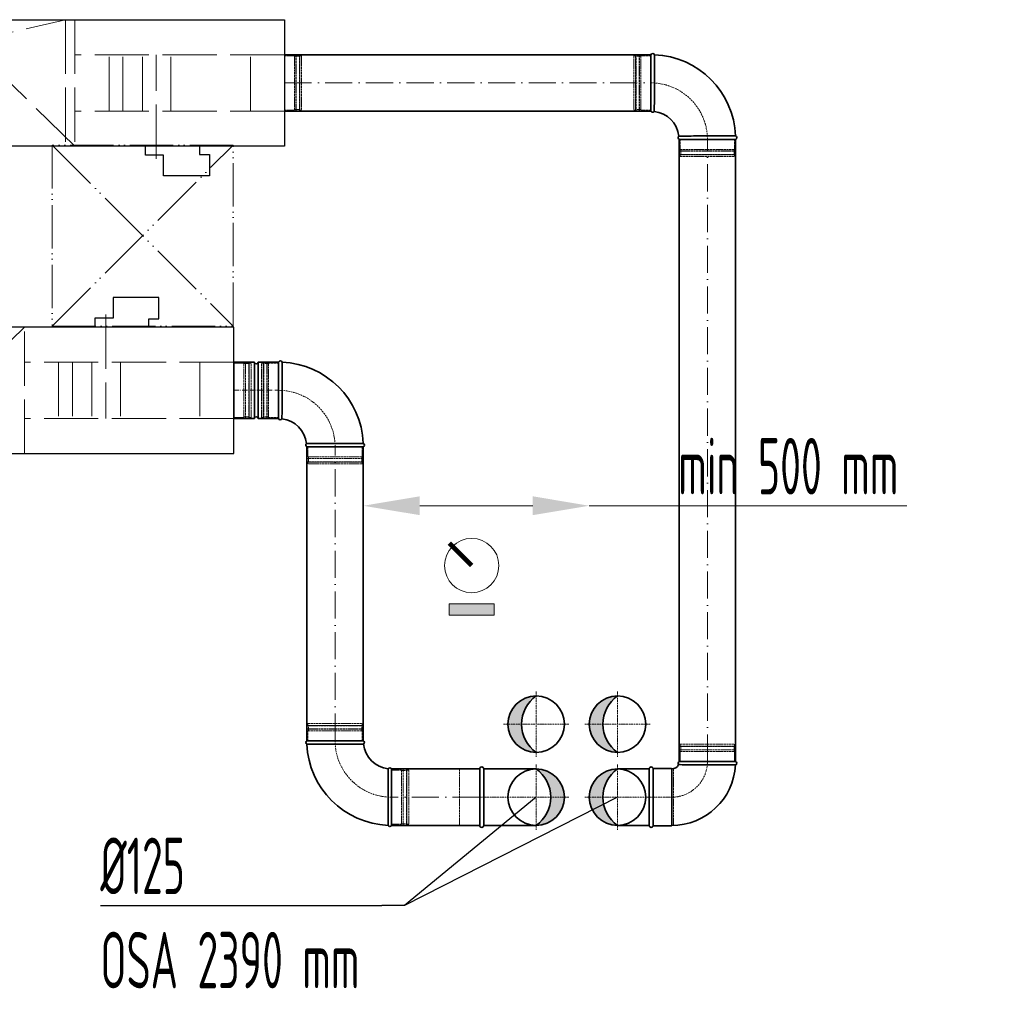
# Model space of a CAD drawing. Header units: millimetres. Extents: x -118717 to 8962, y 22910 to 145283.
# Tile 39 of 193: x -79248 to -77069, y 74323 to 76468. Entities that reach past the tile are written whole.
import ezdxf

# ---------------------------------------------------------------- set-up
doc = ezdxf.new("R2010")
doc.units = ezdxf.units.MM
for name, pattern in [('ACAD_ISO02W100', [15, 12, -3]), ('ACAD_ISO05W100', [33, 24, -3, 0, -3, 0, -3]), ('ACAD_ISO10W100', [18, 12, -3, 0, -3]), ('phl_thick', [0])]:
    doc.linetypes.add(name, pattern=pattern)
for name, color, linetype, lineweight in [('UT_KOTY - DIMENZE', 7, 'Continuous', 5), ('VZT_01 SUP (PŘÍVOD) - OBRYS', 5, 'Continuous', 35), ('VZT_02 SUP (PŘÍVOD) - OSA', 5, 'ACAD_ISO10W100', 5), ('VZT_05 ETA (ODVOD) - OBRYS', 6, 'Continuous', 35), ('VZT_06 ETA (ODVOD) - OSA', 6, 'ACAD_ISO10W100', 5), ('VZT_21 ZAŘÍZENÍ - OBRYS', 1, 'Continuous', 30), ('VZT_22 ZAŘÍZENÍ - DETAIL', 8, 'Continuous', 5), ('VZT_60_KOTY - DIMENZE', 7, 'Continuous', 5), ('VZT_KOTY - DIMENZE', 7, 'Continuous', 5), ('VZT_POPIS - OBECNE', 7, 'Continuous', 5), ('VZT_POŽADAVKY NA STAVBU - PODHLEDY', 4, 'ACAD_ISO05W100', 5)]:
    doc.layers.add(name, color=color, linetype=linetype, lineweight=lineweight)
doc.layers.add('VZT_03 SUP (PŘÍVOD) - NETISK', color=8, linetype='ACAD_ISO02W100', lineweight=5, plot=False)
doc.layers.add('VZT_07 ETA (ODVOD) - NETISK', color=8, linetype='ACAD_ISO02W100', lineweight=5, plot=False)
doc.styles.add('EVORA_125', font='isocp.shx', dxfattribs={"width": 0.6, "height": 125})
doc.styles.add('ISOCP 2.5', font='isocp.shx', dxfattribs={"width": 0.6, "height": 2.5})

msp = doc.modelspace()

# ---------------------------------------------------------------- hatches: boundary and pattern name
at = {"layer": 'VZT_01 SUP (PŘÍVOD) - OBRYS'}
h = msp.add_hatch(color=256, dxfattribs=at)
h.dxf.hatch_style = 1
h.paths.add_polyline_path([(-78105.4, 74846.6, -0.242708), (-78137.6, 74909.1), (-78167.9, 74909.1, 0.414214)])
h.paths.add_polyline_path([(-78167.9, 74909.1), (-78137.6, 74909.1, -0.242708), (-78105.4, 74971.6, 0.414214)])
h = msp.add_hatch(color=256, dxfattribs=at)
h.dxf.hatch_style = 1
h.paths.add_polyline_path([(-78105.4, 74685.1, 0.242708), (-78073.1, 74747.6), (-78042.9, 74747.6, -0.414214)])
h.paths.add_polyline_path([(-78042.9, 74747.6), (-78073.1, 74747.6, 0.242708), (-78105.4, 74810.1, -0.414214)])
at = {"layer": 'VZT_05 ETA (ODVOD) - OBRYS'}
h = msp.add_hatch(color=256, dxfattribs=at)
h.dxf.hatch_style = 1
h.paths.add_polyline_path([(-77925.4, 74846.6, -0.242708), (-77957.6, 74909.1), (-77987.9, 74909.1, 0.414214)])
h.paths.add_polyline_path([(-77987.9, 74909.1), (-77957.6, 74909.1, -0.242708), (-77925.4, 74971.6, 0.414214)])
h = msp.add_hatch(color=256, dxfattribs=at)
h.dxf.hatch_style = 1
h.paths.add_polyline_path([(-77925.4, 74685.1, -0.242708), (-77957.6, 74747.6), (-77987.9, 74747.6, 0.414214)])
h.paths.add_polyline_path([(-77987.9, 74747.6), (-77957.6, 74747.6, -0.242708), (-77925.4, 74810.1, 0.414214)])
at = {"layer": 'VZT_POPIS - OBECNE'}
h = msp.add_hatch(color=256, dxfattribs=at)
h.dxf.hatch_style = 1
h.paths.add_polyline_path([(-78298, 75150.1), (-78198, 75150.1), (-78198, 75175.1), (-78298, 75175.1)])

# ---------------------------------------------------------------- linework, layer by layer
at = {"layer": 'UT_KOTY - DIMENZE'}
for p, q in [((-78362.9, 75392.4), (-78112.9, 75392.4)), ((-77987.9, 75392.4), (-77284.7, 75392.4))]:
    msp.add_line(p, q, dxfattribs=at)
for points in [[(-78362.9, 75413.3), (-78362.9, 75371.6), (-78487.9, 75392.4)], [(-78112.9, 75413.3), (-78112.9, 75371.6), (-77987.9, 75392.4)]]:
    msp.add_solid(points, dxfattribs=at)
at = {"layer": 'VZT_01 SUP (PŘÍVOD) - OBRYS'}
for p, q in [((-78774.4, 75585.3), (-78774.4, 75710.3)), ((-78774.4, 75710.3), (-78728.9, 75710.3)), ((-78728.9, 75585.3), (-78728.9, 75710.3)), ((-78720.9, 75585.3), (-78720.9, 75710.3)), ((-78720.9, 75710.3), (-78675.4, 75710.3)), ((-78675.4, 75585.3), (-78675.4, 75710.3)), ((-78675.4, 75585.3), (-78675.4, 75710.3)), ((-78774.4, 75585.3), (-78728.9, 75585.3)), ((-78720.9, 75585.3), (-78675.4, 75585.3)), ((-78487.9, 75522.8), (-78612.9, 75522.8)), ((-78612.9, 74872.6), (-78487.9, 74872.6)), ((-78425.4, 74810.1), (-78425.4, 74685.1))]:
    msp.add_line(p, q, dxfattribs=at)
for points in [[(-78612.9, 75522.8), (-78612.9, 74872.6)], [(-78487.9, 75522.8), (-78487.9, 74872.6)], [(-78425.4, 74810.1), (-78230.4, 74810.1)], [(-78230.4, 74685.1), (-78230.4, 74810.1)], [(-78221.4, 74685.1), (-78221.4, 74810.1)], [(-78221.4, 74810.1), (-78105.4, 74810.1)], [(-78425.4, 74685.1), (-78230.4, 74685.1)], [(-78221.4, 74685.1), (-78105.4, 74685.1)]]:
    msp.add_lwpolyline(points, dxfattribs=at)
for centre in [(-78105.4, 74909.1), (-78105.4, 74747.6)]:
    msp.add_circle(centre, 62.5, dxfattribs=at)
for centre, radius, start, end in [((-78724.9, 75710.3), 4, 180, 0), ((-78671.5, 75708.6), 4.17, 21.1072, 156.5322), ((-78675.4, 75522.8), 187.5, 2.3607, 87.6393), ((-78724.9, 75585.3), 4, 0, 180), ((-78671.5, 75586.9), 4.17, 203.4678, 329.7019), ((-78675.4, 75522.8), 62.5, 6.8302, 83.1698), ((-78611.2, 75526.6), 4.17, 120.2981, 246.5322), ((-78489.5, 75526.6), 4.17, 293.4678, 68.8928), ((-78060.9, 74909.1), 76.7, 125.4307, 234.5693), ((-78611.2, 74868.8), 4.17, 113.4678, 248.8928), ((-78425.4, 74872.6), 187.5, 182.3607, 267.6393), ((-78489.5, 74868.8), 4.17, 300.2981, 66.5322), ((-78425.4, 74872.6), 62.5, 186.8302, 263.1698), ((-78429.2, 74808.5), 4.17, 23.4678, 149.7019), ((-78225.9, 74810.1), 4.5, 0, 180), ((-78149.8, 74747.6), 76.7, 305.4307, 54.5693), ((-78429.2, 74686.8), 4.17, 201.1072, 336.5322), ((-78225.9, 74685.1), 4.5, 180, 0)]:
    msp.add_arc(centre, radius, start, end, dxfattribs=at)
for points, knots in [([(-78667.9, 75584.8), (-78667.9, 75584.8), (-78667.9, 75586.4), (-78667.9, 75592.5), (-78667.8, 75597), (-78667.8, 75608.4), (-78667.8, 75615.2), (-78667.7, 75630.2), (-78667.7, 75638.3), (-78667.7, 75654.7), (-78667.7, 75662.8), (-78667.7, 75678), (-78667.6, 75684.9), (-78667.6, 75696.7), (-78667.6, 75701.4), (-78667.6, 75708), (-78667.6, 75709.8), (-78667.6, 75710.1), (-78667.6, 75710.1), (-78667.6, 75710.1)], [0, 0, 0, 0, 24.235852, 24.235852, 48.531845, 48.531845, 73.024415, 73.024415, 97.570898, 97.570898, 122.078339, 122.078339, 146.53579, 146.53579, 170.957495, 170.957495, 195.359468, 195.359468, 197.168246, 197.168246, 197.168246, 197.168246]), ([(-78613.3, 75530.2), (-78613.3, 75530.2), (-78613.2, 75530.2), (-78612.9, 75530.2), (-78612.6, 75530.2), (-78611.5, 75530.2), (-78610.8, 75530.2), (-78607.6, 75530.2), (-78604.5, 75530.3), (-78595.5, 75530.3), (-78589.4, 75530.3), (-78575.3, 75530.4), (-78567.4, 75530.4), (-78551.2, 75530.4), (-78543, 75530.4), (-78527.1, 75530.5), (-78519.7, 75530.5), (-78506.5, 75530.5), (-78500.9, 75530.5), (-78493.9, 75530.5), (-78491.8, 75530.5), (-78488.8, 75530.5), (-78488, 75530.5), (-78488, 75530.5)], [197.067977, 197.067977, 197.067977, 197.067977, 201.792196, 201.792196, 209.190204, 209.190204, 218.040239, 218.040239, 237.760854, 237.760854, 262.206108, 262.206108, 286.831239, 286.831239, 311.323072, 311.323072, 335.946087, 335.946087, 360.704397, 360.704397, 377.088273, 377.088273, 394.105327, 394.105327, 394.105327, 394.105327]), ([(-78487.4, 74865.2), (-78487.4, 74865.2), (-78487.5, 74865.2), (-78487.8, 74865.2), (-78488.1, 74865.2), (-78489.2, 74865.2), (-78489.9, 74865.2), (-78493.1, 74865.2), (-78496.2, 74865.1), (-78505.2, 74865.1), (-78511.3, 74865.1), (-78525.4, 74865), (-78533.3, 74865), (-78549.5, 74865), (-78557.7, 74865), (-78573.6, 74864.9), (-78581, 74864.9), (-78594.2, 74864.9), (-78599.8, 74864.9), (-78606.8, 74864.9), (-78608.9, 74864.9), (-78611.9, 74864.9), (-78612.7, 74864.9), (-78612.7, 74864.9)], [197.067977, 197.067977, 197.067977, 197.067977, 201.792196, 201.792196, 209.190204, 209.190204, 218.040239, 218.040239, 237.760854, 237.760854, 262.206108, 262.206108, 286.831239, 286.831239, 311.323072, 311.323072, 335.946087, 335.946087, 360.704397, 360.704397, 377.088273, 377.088273, 394.105327, 394.105327, 394.105327, 394.105327]), ([(-78432.8, 74810.6), (-78432.8, 74810.6), (-78432.8, 74809), (-78432.8, 74802.9), (-78432.9, 74798.4), (-78432.9, 74787), (-78432.9, 74780.2), (-78433, 74765.2), (-78433, 74757.1), (-78433, 74740.8), (-78433, 74732.6), (-78433, 74717.4), (-78433.1, 74710.5), (-78433.1, 74698.7), (-78433.1, 74694), (-78433.1, 74687.4), (-78433.1, 74685.6), (-78433.1, 74685.3), (-78433.1, 74685.3), (-78433.1, 74685.3)], [0, 0, 0, 0, 24.235852, 24.235852, 48.531845, 48.531845, 73.024415, 73.024415, 97.570898, 97.570898, 122.078339, 122.078339, 146.53579, 146.53579, 170.957495, 170.957495, 195.359468, 195.359468, 197.168246, 197.168246, 197.168246, 197.168246])]:
    msp.add_open_spline(points, degree=3, knots=knots, dxfattribs=at)
at = {"layer": 'VZT_02 SUP (PŘÍVOD) - OSA', "ltscale": 0.3}
for p, q in [((-78105.4, 74909.1), (-78105.4, 74981.6)), ((-78177.9, 74909.1), (-78105.4, 74909.1)), ((-78032.9, 74909.1), (-78105.4, 74909.1)), ((-78105.4, 74836.6), (-78105.4, 74909.1))]:
    msp.add_line(p, q, dxfattribs=at)
at = {"layer": 'VZT_02 SUP (PŘÍVOD) - OSA'}
msp.add_lwpolyline([(-78774.4, 75647.8), (-78675.4, 75647.8)], dxfattribs=at)
at = {"layer": 'VZT_02 SUP (PŘÍVOD) - OSA', "ltscale": 0.3}
for points in [[(-78675.4, 75647.8), (-78675.4, 75647.8, -0.414214), (-78550.4, 75522.8), (-78550.4, 75522.8)], [(-78425.4, 74747.6), (-78425.4, 74747.6, -0.414214), (-78550.4, 74872.6), (-78550.4, 74872.6)]]:
    msp.add_lwpolyline(points, format="xyb", dxfattribs=at)
at = {"layer": 'VZT_02 SUP (PŘÍVOD) - OSA', "ltscale": 5}
for points in [[(-78550.4, 74872.6), (-78550.4, 75522.8)], [(-78230.4, 74747.6), (-78425.4, 74747.6)]]:
    msp.add_lwpolyline(points, dxfattribs=at)
at = {"layer": 'VZT_02 SUP (PŘÍVOD) - OSA', "ltscale": 0.3}
for points in [[(-78105.4, 74747.6), (-78105.4, 74820.1)], [(-78105.4, 74747.6), (-78230.4, 74747.6)], [(-78032.9, 74747.6), (-78105.4, 74747.6)], [(-78105.4, 74675.1), (-78105.4, 74747.6)]]:
    msp.add_lwpolyline(points, dxfattribs=at)
at = {"layer": 'VZT_03 SUP (PŘÍVOD) - NETISK', "ltscale": 0.4}
for p, q in [((-78713.4, 75587.8), (-78713.4, 75707.8)), ((-78709.4, 75707.8), (-78713.4, 75707.8)), ((-78709.4, 75587.8), (-78709.4, 75707.8)), ((-78708.9, 75706.8), (-78709.4, 75706.8)), ((-78708.9, 75586.8), (-78708.9, 75708.8)), ((-78708.4, 75708.8), (-78708.9, 75708.8)), ((-78708.4, 75586.8), (-78708.4, 75708.8)), ((-78701.4, 75706.8), (-78708.4, 75706.8)), ((-78701.4, 75586.8), (-78701.4, 75708.8)), ((-78700.9, 75708.8), (-78701.4, 75708.8)), ((-78700.9, 75586.8), (-78700.9, 75708.8)), ((-78697.4, 75706.8), (-78700.9, 75706.8)), ((-78697.4, 75587.8), (-78697.4, 75707.8)), ((-78675.4, 75707.8), (-78697.4, 75707.8)), ((-78709.4, 75587.8), (-78713.4, 75587.8)), ((-78708.9, 75588.8), (-78709.4, 75588.8)), ((-78708.4, 75586.8), (-78708.9, 75586.8)), ((-78701.4, 75588.8), (-78708.4, 75588.8)), ((-78700.9, 75586.8), (-78701.4, 75586.8)), ((-78697.4, 75588.8), (-78700.9, 75588.8)), ((-78675.4, 75587.8), (-78697.4, 75587.8)), ((-78610.4, 75522.8), (-78610.4, 75500.8)), ((-78490.4, 75522.8), (-78490.4, 75500.8)), ((-78489.4, 75497.3), (-78611.4, 75497.3)), ((-78611.4, 75497.3), (-78611.4, 75496.8)), ((-78489.4, 75496.8), (-78611.4, 75496.8)), ((-78489.4, 75489.8), (-78611.4, 75489.8)), ((-78611.4, 75489.8), (-78611.4, 75489.3)), ((-78489.4, 75489.3), (-78611.4, 75489.3)), ((-78490.4, 75500.8), (-78610.4, 75500.8)), ((-78490.4, 75488.8), (-78610.4, 75488.8)), ((-78610.4, 75488.8), (-78610.4, 75484.8)), ((-78490.4, 75484.8), (-78610.4, 75484.8)), ((-78609.4, 75500.8), (-78609.4, 75497.3)), ((-78609.4, 75496.8), (-78609.4, 75489.8)), ((-78609.4, 75489.3), (-78609.4, 75488.8)), ((-78491.4, 75500.8), (-78491.4, 75497.3)), ((-78491.4, 75496.8), (-78491.4, 75489.8)), ((-78491.4, 75489.3), (-78491.4, 75488.8)), ((-78490.4, 75488.8), (-78490.4, 75484.8)), ((-78489.4, 75497.3), (-78489.4, 75496.8)), ((-78489.4, 75489.8), (-78489.4, 75489.3)), ((-78611.4, 74906.1), (-78489.4, 74906.1)), ((-78611.4, 74905.6), (-78611.4, 74906.1)), ((-78611.4, 74905.6), (-78489.4, 74905.6)), ((-78611.4, 74898.6), (-78489.4, 74898.6)), ((-78611.4, 74898.1), (-78611.4, 74898.6)), ((-78611.4, 74898.1), (-78489.4, 74898.1)), ((-78610.4, 74910.6), (-78490.4, 74910.6)), ((-78610.4, 74906.6), (-78610.4, 74910.6)), ((-78610.4, 74906.6), (-78490.4, 74906.6)), ((-78609.4, 74906.1), (-78609.4, 74906.6)), ((-78609.4, 74898.6), (-78609.4, 74905.6)), ((-78609.4, 74894.6), (-78609.4, 74898.1)), ((-78491.4, 74906.1), (-78491.4, 74906.6)), ((-78491.4, 74898.6), (-78491.4, 74905.6)), ((-78491.4, 74894.6), (-78491.4, 74898.1)), ((-78490.4, 74906.6), (-78490.4, 74910.6)), ((-78489.4, 74905.6), (-78489.4, 74906.1)), ((-78489.4, 74898.1), (-78489.4, 74898.6)), ((-78610.4, 74894.6), (-78490.4, 74894.6)), ((-78610.4, 74872.6), (-78610.4, 74894.6)), ((-78490.4, 74872.6), (-78490.4, 74894.6)), ((-78399.9, 74808.6), (-78399.9, 74686.6)), ((-78399.9, 74808.6), (-78399.4, 74808.6)), ((-78399.4, 74808.6), (-78399.4, 74686.6)), ((-78392.4, 74808.6), (-78392.4, 74686.6)), ((-78392.4, 74808.6), (-78391.9, 74808.6)), ((-78391.9, 74808.6), (-78391.9, 74686.6)), ((-78425.4, 74807.6), (-78403.4, 74807.6)), ((-78403.4, 74807.6), (-78403.4, 74687.6)), ((-78403.4, 74806.6), (-78399.9, 74806.6)), ((-78399.4, 74806.6), (-78392.4, 74806.6)), ((-78391.9, 74806.6), (-78391.4, 74806.6)), ((-78391.4, 74807.6), (-78391.4, 74687.6)), ((-78391.4, 74807.6), (-78387.4, 74807.6)), ((-78387.4, 74807.6), (-78387.4, 74687.6)), ((-78425.4, 74687.6), (-78403.4, 74687.6)), ((-78403.4, 74688.6), (-78399.9, 74688.6)), ((-78399.9, 74686.6), (-78399.4, 74686.6)), ((-78399.4, 74688.6), (-78392.4, 74688.6)), ((-78392.4, 74686.6), (-78391.9, 74686.6)), ((-78391.9, 74688.6), (-78391.4, 74688.6)), ((-78391.4, 74687.6), (-78387.4, 74687.6))]:
    msp.add_line(p, q, dxfattribs=at)
msp.add_lwpolyline([(-78230.4, 74685.1), (-78275.4, 74685.1), (-78275.4, 74810.1), (-78230.4, 74810.1)], dxfattribs=at)
at = {"layer": 'VZT_05 ETA (ODVOD) - OBRYS'}
for p, q in [((-77851.4, 76390.4), (-77851.4, 76265.4)), ((-77788.9, 76202.9), (-77663.9, 76202.9)), ((-77846.4, 74684.1), (-77846.4, 74811.1)), ((-77806.4, 74811.1), (-77846.4, 74811.1)), ((-77805.4, 74685.1), (-77805.4, 74810.1)), ((-77788.9, 74826.6), (-77663.9, 74826.6)), ((-77806.4, 74684.1), (-77846.4, 74684.1))]:
    msp.add_line(p, q, dxfattribs=at)
for points in [[(-77851.4, 76390.3), (-78662.4, 76390.3)], [(-77851.4, 76265.3), (-78662.4, 76265.3)], [(-77788.9, 76202.9), (-77788.9, 74826.6)], [(-77663.9, 76202.9), (-77663.9, 74826.6)], [(-77855.4, 74810.1), (-77925.4, 74810.1)], [(-77855.4, 74685.1), (-77855.4, 74810.1)], [(-77846.4, 74685.1), (-77846.4, 74810.1)], [(-77855.4, 74685.1), (-77925.4, 74685.1)]]:
    msp.add_lwpolyline(points, dxfattribs=at)
msp.add_circle((-77925.4, 74909.1), 62.5, dxfattribs=at)
for centre, radius, start, end in [((-77847.5, 76388.7), 4.17, 21.1072, 156.5322), ((-77851.4, 76202.9), 187.5, 2.3607, 87.6393), ((-77847.5, 76267), 4.17, 203.4678, 329.7019), ((-77851.4, 76202.9), 62.5, 6.8302, 83.1698), ((-77787.2, 76206.7), 4.17, 120.2981, 246.5322), ((-77665.5, 76206.7), 4.17, 293.4678, 68.8928), ((-77880.9, 74909.1), 76.7, 125.4307, 234.5693), ((-77925.4, 74747.6), 62.5, 90, 270), ((-77880.9, 74747.6), 76.7, 125.4307, 234.5693), ((-77925.4, 74747.6), 62.5, 270, 90), ((-77850.9, 74810.1), 4.5, 0, 180), ((-77806.4, 74810.1), 1, 0, 90), ((-77805.4, 74826.6), 16.5, 270, 336.1907), ((-77805.4, 74826.6), 141.5, 270, 356.8631), ((-77787.2, 74822.8), 4.17, 113.4678, 222.7229), ((-77665.5, 74822.8), 4.17, 290.3309, 66.5322), ((-77850.9, 74685.1), 4.5, 180, 0), ((-77806.4, 74685.1), 1, 270, 0)]:
    msp.add_arc(centre, radius, start, end, dxfattribs=at)
for points, knots in [([(-77843.9, 76264.9), (-77843.9, 76264.9), (-77843.9, 76265), (-77843.9, 76265.3), (-77843.9, 76265.6), (-77843.9, 76266.7), (-77843.9, 76267.5), (-77843.9, 76270.6), (-77843.9, 76273.8), (-77843.8, 76282.7), (-77843.8, 76288.8), (-77843.7, 76303), (-77843.7, 76310.8), (-77843.7, 76327), (-77843.7, 76335.2), (-77843.7, 76351.1), (-77843.7, 76358.6), (-77843.6, 76371.8), (-77843.6, 76377.3), (-77843.6, 76384.3), (-77843.6, 76386.5), (-77843.6, 76389.4), (-77843.6, 76390.2), (-77843.6, 76390.2)], [197.067977, 197.067977, 197.067977, 197.067977, 201.792196, 201.792196, 209.190204, 209.190204, 218.040239, 218.040239, 237.760854, 237.760854, 262.206108, 262.206108, 286.831239, 286.831239, 311.323072, 311.323072, 335.946087, 335.946087, 360.704397, 360.704397, 377.088273, 377.088273, 394.105327, 394.105327, 394.105327, 394.105327]), ([(-77789.3, 76210.3), (-77789.3, 76210.3), (-77787.7, 76210.3), (-77781.6, 76210.4), (-77777.1, 76210.4), (-77765.7, 76210.4), (-77758.9, 76210.5), (-77743.9, 76210.5), (-77735.8, 76210.5), (-77719.5, 76210.5), (-77711.4, 76210.6), (-77696.2, 76210.6), (-77689.2, 76210.6), (-77677.4, 76210.6), (-77672.7, 76210.6), (-77666.1, 76210.6), (-77664.3, 76210.6), (-77664, 76210.6), (-77664, 76210.6), (-77664, 76210.6)], [0, 0, 0, 0, 24.235852, 24.235852, 48.531845, 48.531845, 73.024415, 73.024415, 97.570898, 97.570898, 122.078339, 122.078339, 146.53579, 146.53579, 170.957495, 170.957495, 195.359468, 195.359468, 197.168246, 197.168246, 197.168246, 197.168246]), ([(-77790.3, 74820), (-77790.3, 74820), (-77789.8, 74819.9), (-77787.8, 74819.8), (-77785.6, 74819.7), (-77779.4, 74819.4), (-77775.4, 74819.3), (-77764.6, 74819.2), (-77757.4, 74819.1), (-77741.6, 74819), (-77733.3, 74819), (-77716.8, 74819), (-77708.7, 74818.9), (-77693.7, 74818.9), (-77687, 74818.9), (-77675.7, 74818.9), (-77671.3, 74818.9), (-77665.5, 74818.9), (-77664.1, 74818.9), (-77664.1, 74818.9)], [197.702813, 197.702813, 197.702813, 197.702813, 209.733369, 209.733369, 228.63381, 228.63381, 247.962689, 247.962689, 273.396832, 273.396832, 298.447199, 298.447199, 323.101867, 323.101867, 347.591906, 347.591906, 372.010558, 372.010558, 395.3015, 395.3015, 395.3015, 395.3015])]:
    msp.add_open_spline(points, degree=3, knots=knots, dxfattribs=at)
at = {"layer": 'VZT_06 ETA (ODVOD) - OSA', "ltscale": 0.3}
for p, q in [((-77925.4, 74909.1), (-77925.4, 74981.6)), ((-77997.9, 74909.1), (-77925.4, 74909.1)), ((-77852.9, 74909.1), (-77925.4, 74909.1)), ((-77925.4, 74836.6), (-77925.4, 74909.1))]:
    msp.add_line(p, q, dxfattribs=at)
at = {"layer": 'VZT_06 ETA (ODVOD) - OSA', "ltscale": 5}
for points in [[(-78662.4, 76327.8), (-77851.4, 76327.8)], [(-77726.4, 74826.6), (-77726.4, 76202.9)]]:
    msp.add_lwpolyline(points, dxfattribs=at)
at = {"layer": 'VZT_06 ETA (ODVOD) - OSA', "ltscale": 0.3}
for points in [[(-77726.4, 76202.9), (-77726.4, 76202.9, 0.414214), (-77851.4, 76327.9), (-77851.4, 76327.9)], [(-77846.4, 74747.6), (-77805.4, 74747.6, 0.414214), (-77726.4, 74826.6), (-77726.4, 74826.6)]]:
    msp.add_lwpolyline(points, format="xyb", dxfattribs=at)
for points in [[(-77925.4, 74747.6), (-77925.4, 74820.1)], [(-77997.9, 74747.6), (-77925.4, 74747.6)], [(-77925.4, 74747.6), (-77846.4, 74747.6)], [(-77925.4, 74675.1), (-77925.4, 74747.6)]]:
    msp.add_lwpolyline(points, dxfattribs=at)
at = {"layer": 'VZT_07 ETA (ODVOD) - NETISK', "ltscale": 0.4}
for p, q in [((-78662.4, 76387.8), (-78640.4, 76387.8)), ((-78640.4, 76387.8), (-78640.4, 76267.8)), ((-78640.4, 76386.8), (-78636.9, 76386.8)), ((-78636.9, 76388.8), (-78636.9, 76266.8)), ((-78636.9, 76388.8), (-78636.4, 76388.8)), ((-78636.4, 76388.8), (-78636.4, 76266.8)), ((-78636.4, 76386.8), (-78629.4, 76386.8)), ((-78629.4, 76388.8), (-78629.4, 76266.8)), ((-78629.4, 76388.8), (-78628.9, 76388.8)), ((-78628.9, 76388.8), (-78628.9, 76266.8)), ((-78628.9, 76386.8), (-78628.4, 76386.8)), ((-78628.4, 76387.8), (-78628.4, 76267.8)), ((-78628.4, 76387.8), (-78624.4, 76387.8)), ((-78624.4, 76387.8), (-78624.4, 76267.8)), ((-77889.4, 76387.9), (-77889.4, 76267.9)), ((-77885.4, 76387.9), (-77889.4, 76387.9)), ((-77885.4, 76387.9), (-77885.4, 76267.9)), ((-77884.9, 76386.9), (-77885.4, 76386.9)), ((-77884.9, 76388.9), (-77884.9, 76266.9)), ((-77884.4, 76388.9), (-77884.9, 76388.9)), ((-77884.4, 76388.9), (-77884.4, 76266.9)), ((-77877.4, 76386.9), (-77884.4, 76386.9)), ((-77877.4, 76388.9), (-77877.4, 76266.9)), ((-77876.9, 76388.9), (-77877.4, 76388.9)), ((-77876.9, 76388.9), (-77876.9, 76266.9)), ((-77873.4, 76386.9), (-77876.9, 76386.9)), ((-77873.4, 76387.9), (-77873.4, 76267.9)), ((-77851.4, 76387.9), (-77873.4, 76387.9)), ((-78640.4, 76268.8), (-78636.9, 76268.8)), ((-78636.4, 76268.8), (-78629.4, 76268.8)), ((-78628.9, 76268.8), (-78628.4, 76268.8)), ((-77884.9, 76268.9), (-77885.4, 76268.9)), ((-77877.4, 76268.9), (-77884.4, 76268.9)), ((-77873.4, 76268.9), (-77876.9, 76268.9)), ((-78662.4, 76267.8), (-78640.4, 76267.8)), ((-78636.9, 76266.8), (-78636.4, 76266.8)), ((-78629.4, 76266.8), (-78628.9, 76266.8)), ((-78628.4, 76267.8), (-78624.4, 76267.8)), ((-77885.4, 76267.9), (-77889.4, 76267.9)), ((-77884.4, 76266.9), (-77884.9, 76266.9)), ((-77876.9, 76266.9), (-77877.4, 76266.9)), ((-77851.4, 76267.9), (-77873.4, 76267.9)), ((-77786.4, 76202.9), (-77786.4, 76180.9)), ((-77666.4, 76202.9), (-77666.4, 76180.9)), ((-77786.4, 76180.9), (-77666.4, 76180.9)), ((-77785.4, 76180.9), (-77785.4, 76177.4)), ((-77667.4, 76180.9), (-77667.4, 76177.4)), ((-77787.4, 76177.4), (-77665.4, 76177.4)), ((-77787.4, 76177.4), (-77787.4, 76176.9)), ((-77787.4, 76176.9), (-77665.4, 76176.9)), ((-77787.4, 76169.9), (-77665.4, 76169.9)), ((-77787.4, 76169.9), (-77787.4, 76169.4)), ((-77787.4, 76169.4), (-77665.4, 76169.4)), ((-77786.4, 76168.9), (-77666.4, 76168.9)), ((-77786.4, 76168.9), (-77786.4, 76164.9)), ((-77786.4, 76164.9), (-77666.4, 76164.9)), ((-77785.4, 76176.9), (-77785.4, 76169.9)), ((-77785.4, 76169.4), (-77785.4, 76168.9)), ((-77667.4, 76176.9), (-77667.4, 76169.9)), ((-77667.4, 76169.4), (-77667.4, 76168.9)), ((-77666.4, 76168.9), (-77666.4, 76164.9)), ((-77665.4, 76177.4), (-77665.4, 76176.9)), ((-77665.4, 76169.9), (-77665.4, 76169.4)), ((-78774.4, 75707.8), (-78752.4, 75707.8)), ((-78752.4, 75587.8), (-78752.4, 75707.8)), ((-78752.4, 75706.8), (-78748.9, 75706.8)), ((-78748.9, 75586.8), (-78748.9, 75708.8)), ((-78748.9, 75708.8), (-78748.4, 75708.8)), ((-78748.4, 75586.8), (-78748.4, 75708.8)), ((-78748.4, 75706.8), (-78741.4, 75706.8)), ((-78741.4, 75586.8), (-78741.4, 75708.8)), ((-78741.4, 75708.8), (-78740.9, 75708.8)), ((-78740.9, 75586.8), (-78740.9, 75708.8)), ((-78740.9, 75706.8), (-78740.4, 75706.8)), ((-78740.4, 75587.8), (-78740.4, 75707.8)), ((-78740.4, 75707.8), (-78736.4, 75707.8)), ((-78736.4, 75587.8), (-78736.4, 75707.8)), ((-78774.4, 75587.8), (-78752.4, 75587.8)), ((-78752.4, 75588.8), (-78748.9, 75588.8)), ((-78748.9, 75586.8), (-78748.4, 75586.8)), ((-78748.4, 75588.8), (-78741.4, 75588.8)), ((-78741.4, 75586.8), (-78740.9, 75586.8)), ((-78740.9, 75588.8), (-78740.4, 75588.8)), ((-78740.4, 75587.8), (-78736.4, 75587.8)), ((-77787.4, 74860.1), (-77665.4, 74860.1)), ((-77787.4, 74859.6), (-77787.4, 74860.1)), ((-77787.4, 74859.6), (-77665.4, 74859.6)), ((-77787.4, 74852.6), (-77665.4, 74852.6)), ((-77787.4, 74852.1), (-77787.4, 74852.6)), ((-77787.4, 74852.1), (-77665.4, 74852.1)), ((-77786.4, 74864.6), (-77666.4, 74864.6)), ((-77786.4, 74860.6), (-77786.4, 74864.6)), ((-77786.4, 74860.6), (-77666.4, 74860.6)), ((-77785.4, 74860.1), (-77785.4, 74860.6)), ((-77785.4, 74852.6), (-77785.4, 74859.6)), ((-77785.4, 74848.6), (-77785.4, 74852.1)), ((-77667.4, 74860.1), (-77667.4, 74860.6)), ((-77667.4, 74852.6), (-77667.4, 74859.6)), ((-77667.4, 74848.6), (-77667.4, 74852.1)), ((-77666.4, 74860.6), (-77666.4, 74864.6)), ((-77665.4, 74859.6), (-77665.4, 74860.1)), ((-77665.4, 74852.1), (-77665.4, 74852.6)), ((-77786.4, 74848.6), (-77666.4, 74848.6)), ((-77786.4, 74826.6), (-77786.4, 74848.6)), ((-77666.4, 74826.6), (-77666.4, 74848.6))]:
    msp.add_line(p, q, dxfattribs=at)
msp.add_lwpolyline([(-77846.4, 74685.1), (-77801.4, 74685.1), (-77801.4, 74810.1), (-77846.4, 74810.1)], dxfattribs=at)
at = {"layer": 'VZT_21 ZAŘÍZENÍ - OBRYS'}
for points in [[(-80162.4, 76467.8), (-78662.4, 76467.8), (-78662.4, 76187.8), (-80162.4, 76187.8)], [(-80274.4, 75507.8), (-78774.4, 75507.8), (-78774.4, 75787.8), (-80274.4, 75787.8)]]:
    msp.add_lwpolyline(points, close=True, dxfattribs=at)
for points in [[(-78850.8, 76187.8), (-78850.8, 76169.2), (-78828.3, 76169.2), (-78828.3, 76122.6), (-78929.9, 76122.6), (-78929.9, 76168), (-78969.9, 76168), (-78969.9, 76187.8)], [(-78962.7, 75787.8), (-78962.7, 75806.3), (-78940.2, 75806.3), (-78940.2, 75853), (-79041.8, 75853), (-79041.8, 75807.6), (-79081.8, 75807.6), (-79081.8, 75787.8)]]:
    msp.add_lwpolyline(points, dxfattribs=at)
at = {"layer": 'VZT_22 ZAŘÍZENÍ - DETAIL', "linetype": 'ACAD_ISO02W100', "lineweight": 5, "ltscale": 10}
for points in [[(-80162.4, 76467.8), (-79965, 76280.6), (-79146.7, 76467.8)], [(-79146.7, 76467.8), (-79146.7, 76187.8)], [(-79126.2, 76467.8), (-79126.2, 76187.8)], [(-79126.2, 76187.8), (-79320.9, 76377.8), (-80138.5, 76187.8)], [(-78662.4, 76390.3), (-79126.2, 76390.3)], [(-79050.7, 76265.3), (-79050.7, 76390.3)], [(-79019.9, 76265.3), (-79019.9, 76390.3)], [(-78976.9, 76265.3), (-78976.9, 76390.3)], [(-78946, 76160.2), (-78946, 76390.3)], [(-78913.6, 76265.3), (-78913.6, 76390.3)], [(-78737.9, 76265.3), (-78737.9, 76390.3)], [(-78662.4, 76265.3), (-79126.2, 76265.3)], [(-79057.9, 75815.3), (-79057.9, 75585.3)], [(-79238.1, 75787.8), (-79432.8, 75597.7), (-80250.4, 75787.8)], [(-79238.1, 75507.8), (-79238.1, 75787.8)], [(-78774.4, 75710.3), (-79238.1, 75710.3)], [(-79162.6, 75710.3), (-79162.6, 75585.3)], [(-79131.8, 75710.3), (-79131.8, 75585.3)], [(-79088.8, 75710.3), (-79088.8, 75585.3)], [(-79025.5, 75710.3), (-79025.5, 75585.3)], [(-78849.8, 75710.3), (-78849.8, 75585.3)], [(-78774.4, 75585.3), (-79238.1, 75585.3)]]:
    msp.add_lwpolyline(points, dxfattribs=at)
at = {"layer": 'VZT_60_KOTY - DIMENZE', "linetype": 'ByBlock', "lineweight": -2}
msp.add_line((-78396.8, 74508.1), (-78446.8, 74508.1), dxfattribs=at)
for points in [[(-78105.4, 74747.6), (-78396.8, 74508.1)], [(-77925.4, 74747.6), (-78396.8, 74508.1)], [(-79069.8, 74508.1), (-78446.8, 74508.1)], [(-78396.8, 74508.1), (-78396.8, 74508.1)], [(-78396.8, 74508.1), (-78396.8, 74508.1)], [(-78396.8, 74508.1), (-78396.8, 74508.1)], [(-78396.8, 74508.1), (-78396.8, 74508.1)]]:
    msp.add_lwpolyline(points, dxfattribs=at)
at = {"layer": 'VZT_KOTY - DIMENZE', "const_width": 10}
msp.add_lwpolyline([(-78248, 75260.1), (-78297.5, 75309.6)], dxfattribs=at)
at = {"layer": 'VZT_POPIS - OBECNE'}
msp.add_lwpolyline([(-78198, 75150.1), (-78198, 75175.1), (-78298, 75175.1), (-78298, 75150.1)], close=True, dxfattribs=at)
msp.add_circle((-78248, 75260.1), 60, dxfattribs=at)
at = {"layer": 'VZT_POŽADAVKY NA STAVBU - PODHLEDY', "ltscale": 5}
for p, q in [((-79176.2, 76190), (-78776.2, 75790)), ((-79176.2, 75790), (-78776.2, 76190))]:
    msp.add_line(p, q, dxfattribs=at)
at = {"layer": 'VZT_POŽADAVKY NA STAVBU - PODHLEDY', "ltscale": 4}
for p, q in [((-78776.2, 76190), (-79176.2, 76190)), ((-79176.2, 76190), (-79176.2, 75790)), ((-78776.2, 75790), (-78776.2, 76190)), ((-79176.2, 75790), (-78776.2, 75790))]:
    msp.add_line(p, q, dxfattribs=at)

# ---------------------------------------------------------------- texts
at = {"layer": 'UT_KOTY - DIMENZE', "insert": (-77547.3, 75479.9), "char_height": 125, "attachment_point": 5, "style": 'ISOCP 2.5'}
msp.add_mtext('min 500 mm', dxfattribs=at)
at = {"layer": 'VZT_60_KOTY - DIMENZE', "linetype": 'phl_thick', "insert": (-79069.8, 74658.1), "char_height": 125, "attachment_point": 1, "style": 'EVORA_125'}
msp.add_mtext('%%C125\\POSA 2390 mm', dxfattribs=at)

doc.saveas('drawing.dxf')
